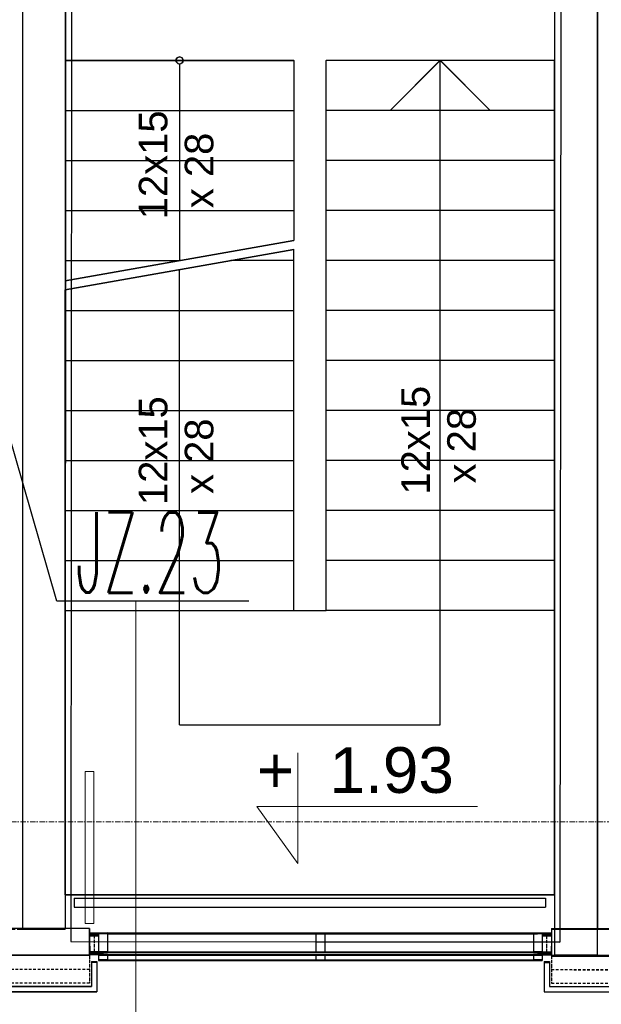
# Model space of a CAD drawing. Header units: millimetres. Extents: x -8642 to 28269, y -6609 to 3701.
# Tile 11 of 256: x -1815 to -1490, y -5365 to -4814. Entities that reach past the tile are written whole.
import ezdxf
from ezdxf.enums import TextEntityAlignment as Align

# ---------------------------------------------------------------- set-up
doc = ezdxf.new("R2010")
doc.units = ezdxf.units.MM
doc.header["$LTSCALE"] = 1000
doc.header["$MEASUREMENT"] = 0
for name, pattern in [('rzut 1 pietra$0$ArchiTECH.PC 1. Line Type', [0.004, 0.003, -0.001]), ('rzut 1 pietra$0$ArchiTECH.PC 2. Line Type', [0.0025, 0.0015, -0.001]), ('rzut 1 pietra$0$ArchiTECH.PC 5. Line Type', [0.0053, 0.003, -0.001, 0.0003, -0.001]), ('rzut 1 pietra$0$ArchiTECH.PC Solid Line Type', [0]), ('SUFIT_1 PIETRO$0$ArchiTECH.PC 1. Line Type', [0.004, 0.003, -0.001]), ('SUFIT_1 PIETRO$0$ArchiTECH.PC 2. Line Type', [0.0025, 0.0015, -0.001]), ('SUFIT_1 PIETRO$0$ArchiTECH.PC Solid Line Type', [0])]:
    doc.linetypes.add(name, pattern=pattern)
doc.layers.add('_Numer_jednostki', color=11, linetype='Continuous', lineweight=30)
doc.layers.add('IS_ARCH', color=254, linetype='Continuous', lineweight=18)
doc.layers.add('SUFIT_1 PIETRO$0$INWENTARYZACJA', color=254, linetype='Continuous')
doc.layers.add('SUFIT_1 PIETRO$0$Kalka 1', color=254, linetype='Continuous')
doc.styles.add('romans1', font='simplex.shx', dxfattribs={"width": 0.8})
doc.styles.add('rzut 1 pietra$0$ArchiTECHStyle1', font='arial.ttf', dxfattribs={"height": 0.16})

msp = doc.modelspace()

# ---------------------------------------------------------------- linework, layer by layer
at = {"layer": '_Numer_jednostki'}
msp.add_lwpolyline([(-1686.88, -5139.44), (-1794.43, -5139.44), (-1860.09, -4912.22)], dxfattribs=at)
at = {"layer": 'IS_ARCH', "linetype": 'rzut 1 pietra$0$ArchiTECH.PC Solid Line Type'}
for p, q in [((-1813.69, -4647.69), (-1813.75, -5322.69)), ((-1813.69, -4648.09), (-1813.75, -5323.09)), ((-1813.69, -4647.69), (-1813.69, -5322.69)), ((-1789.69, -4647.69), (-1789.75, -5322.69)), ((-1789.69, -4648.09), (-1789.75, -5323.09)), ((-1789.69, -5322.69), (-1789.69, -4647.69)), ((-1515.69, -4647.72), (-1515.75, -5322.72)), ((-1515.69, -4648.12), (-1515.75, -5323.12)), ((-1491.69, -4647.72), (-1491.75, -5322.72)), ((-1491.69, -4648.12), (-1491.75, -5323.12)), ((-1491.69, -5337.58), (-1491.69, -4647.69)), ((-1786.14, -4658.75), (-1786.72, -5330)), ((-1786.14, -4658.75), (-1786.72, -5330)), ((-1515.69, -4659.69), (-1515.69, -5337.58)), ((-1512.14, -4658.99), (-1512.72, -5330.24)), ((-1512.14, -4658.99), (-1512.72, -5330.24)), ((-1789.75, -4836.74), (-1789.75, -4960.02)), ((-1789.75, -4836.74), (-1789.75, -4960.02)), ((-1789.75, -4836.74), (-1661.75, -4836.74)), ((-1789.75, -4836.74), (-1661.75, -4836.74)), ((-1725.75, -4838.74), (-1725.75, -4948.74)), ((-1725.75, -4838.74), (-1725.75, -4948.74)), ((-1661.75, -4836.74), (-1661.75, -4937.45)), ((-1661.75, -4836.74), (-1661.75, -4937.45)), ((-1643.69, -5144.74), (-1643.69, -4836.74)), ((-1643.69, -5144.74), (-1643.69, -4836.74)), ((-1515.75, -4836.74), (-1643.69, -4836.74)), ((-1515.75, -4836.74), (-1643.69, -4836.74)), ((-1579.75, -4836.74), (-1607.75, -4864.74)), ((-1579.75, -4836.74), (-1551.75, -4864.74)), ((-1579.75, -5208.74), (-1579.75, -4836.74)), ((-1579.75, -5208.74), (-1579.75, -4836.74)), ((-1515.75, -5303.74), (-1515.75, -4836.74)), ((-1515.75, -5303.74), (-1515.75, -4836.74)), ((-1789.75, -4864.74), (-1661.75, -4864.74)), ((-1789.75, -4864.74), (-1661.75, -4864.74)), ((-1515.75, -4864.74), (-1643.69, -4864.74)), ((-1515.75, -4864.74), (-1643.69, -4864.74)), ((-1789.75, -4892.74), (-1661.75, -4892.74)), ((-1789.75, -4892.74), (-1661.75, -4892.74)), ((-1515.75, -4892.74), (-1643.69, -4892.74)), ((-1515.75, -4892.74), (-1643.69, -4892.74)), ((-1789.75, -4920.74), (-1661.75, -4920.74)), ((-1789.75, -4920.74), (-1661.75, -4920.74)), ((-1515.75, -4920.74), (-1643.69, -4920.74)), ((-1515.75, -4920.74), (-1643.69, -4920.74)), ((-1789.75, -4960.02), (-1661.75, -4937.45)), ((-1789.75, -4965.1), (-1661.75, -4942.53)), ((-1661.75, -5144.74), (-1661.75, -4942.53)), ((-1661.75, -5144.74), (-1661.75, -4942.53)), ((-1789.75, -4948.74), (-1725.75, -4948.74)), ((-1661.75, -4948.74), (-1696.96, -4948.74)), ((-1515.75, -4948.74), (-1643.69, -4948.74)), ((-1515.75, -4948.74), (-1643.69, -4948.74)), ((-1725.75, -5208.74), (-1725.75, -4953.81)), ((-1725.75, -5208.74), (-1725.75, -4953.81)), ((-1789.75, -5303.74), (-1789.75, -4965.1)), ((-1789.75, -5303.74), (-1789.75, -4965.1)), ((-1789.75, -4976.74), (-1661.75, -4976.74)), ((-1789.75, -4976.74), (-1661.75, -4976.74)), ((-1515.75, -4976.74), (-1643.69, -4976.74)), ((-1515.75, -4976.74), (-1643.69, -4976.74)), ((-1789.75, -5004.74), (-1661.75, -5004.74)), ((-1789.75, -5004.74), (-1661.75, -5004.74)), ((-1515.75, -5004.74), (-1643.69, -5004.74)), ((-1515.75, -5004.74), (-1643.69, -5004.74)), ((-1789.75, -5032.74), (-1661.75, -5032.74)), ((-1789.75, -5032.74), (-1661.75, -5032.74)), ((-1515.75, -5032.74), (-1643.69, -5032.74)), ((-1515.75, -5032.74), (-1643.69, -5032.74)), ((-1789.75, -5060.74), (-1661.75, -5060.74)), ((-1789.75, -5060.74), (-1661.75, -5060.74)), ((-1515.75, -5060.74), (-1643.69, -5060.74)), ((-1515.75, -5060.74), (-1643.69, -5060.74)), ((-1789.75, -5088.74), (-1661.75, -5088.74)), ((-1789.75, -5088.74), (-1661.75, -5088.74)), ((-1515.75, -5088.74), (-1643.69, -5088.74)), ((-1515.75, -5088.74), (-1643.69, -5088.74)), ((-1789.75, -5116.74), (-1661.75, -5116.74)), ((-1789.75, -5116.74), (-1661.75, -5116.74)), ((-1515.75, -5116.74), (-1643.69, -5116.74)), ((-1515.75, -5116.74), (-1643.69, -5116.74)), ((-1750.3, -5414.68), (-1750.3, -5139.2)), ((-1789.75, -5144.74), (-1661.75, -5144.74)), ((-1789.75, -5144.74), (-1661.75, -5144.74)), ((-1661.75, -5144.74), (-1643.69, -5144.74)), ((-1661.75, -5144.74), (-1643.69, -5144.74)), ((-1515.75, -5144.74), (-1643.69, -5144.74)), ((-1515.75, -5144.74), (-1643.69, -5144.74)), ((-1725.75, -5208.74), (-1579.75, -5208.74)), ((-1725.75, -5208.74), (-1579.75, -5208.74)), ((-1659.5, -5224.5), (-1659.5, -5286.33)), ((-1773.69, -5234.9), (-1778.69, -5234.9)), ((-1778.69, -5234.9), (-1778.69, -5319.9)), ((-1773.69, -5234.9), (-1778.69, -5234.9)), ((-1778.69, -5234.9), (-1778.69, -5319.9)), ((-1773.69, -5319.9), (-1773.69, -5234.9)), ((-1773.69, -5319.9), (-1773.69, -5234.9)), ((-1659.5, -5286.33), (-1682.46, -5254.53)), ((-1682.46, -5254.53), (-1558.8, -5254.53)), ((-1789.75, -5303.7), (-1515.75, -5303.74)), ((-1789.75, -5303.74), (-1515.75, -5303.74)), ((-1789.75, -5303.74), (-1515.75, -5303.74)), ((-1784.75, -5305.7), (-1784.75, -5310.7)), ((-1784.75, -5305.7), (-1520.75, -5305.74)), ((-1520.75, -5305.74), (-1520.75, -5310.74)), ((-1784.75, -5310.7), (-1520.75, -5310.74)), ((-1776.15, -5322.69), (-1843.13, -5322.69)), ((-1813.75, -5322.69), (-1789.75, -5322.69)), ((-1813.75, -5323.09), (-1789.75, -5323.09)), ((-1813.69, -5322.69), (-1789.69, -5322.69)), ((-1778.69, -5319.9), (-1773.69, -5319.9)), ((-1778.69, -5319.9), (-1773.69, -5319.9)), ((-1776.15, -5322.69), (-1776.15, -5337.69)), ((-1776.15, -5323.09), (-1776.15, -5338.09)), ((-1517.41, -5322.71), (-1450.58, -5322.78)), ((-1517.41, -5322.71), (-1517.41, -5337.71)), ((-1517.41, -5323.11), (-1517.41, -5338.11)), ((-1517.41, -5323.11), (-1450.58, -5323.18)), ((-1515.75, -5322.72), (-1491.75, -5322.72)), ((-1515.75, -5323.12), (-1491.75, -5323.12)), ((-1786.72, -5330), (-1512.72, -5330.24)), ((-1786.72, -5330), (-1512.72, -5330.24)), ((-1776.15, -5325.19), (-1776.15, -5326.44)), ((-1776.15, -5325.19), (-1771.15, -5325.19)), ((-1776.15, -5325.59), (-1771.15, -5325.59)), ((-1776.15, -5325.59), (-1776.15, -5326.84)), ((-1776.15, -5326.44), (-1771.15, -5326.44)), ((-1776.15, -5326.84), (-1771.15, -5326.84)), ((-1771.15, -5325.19), (-1771.15, -5326.44)), ((-1771.15, -5325.19), (-1771.14, -5335.72)), ((-1766.15, -5325.19), (-1771.15, -5325.19)), ((-1766.15, -5325.59), (-1771.15, -5325.59)), ((-1771.15, -5325.59), (-1771.14, -5336.13)), ((-1771.15, -5325.59), (-1771.15, -5326.84)), ((-1766.15, -5325.19), (-1525.18, -5325.2)), ((-1766.15, -5325.19), (-1766.14, -5335.72)), ((-1766.15, -5325.59), (-1766.14, -5336.12)), ((-1766.15, -5325.59), (-1525.18, -5325.61)), ((-1644.36, -5325.6), (-1649.36, -5325.61)), ((-1649.36, -5325.61), (-1649.35, -5336.14)), ((-1644.36, -5325.6), (-1644.35, -5336.14)), ((-1527.57, -5325.22), (-1527.56, -5335.75)), ((-1522.57, -5325.22), (-1527.57, -5325.22)), ((-1522.57, -5325.62), (-1527.57, -5325.62)), ((-1527.57, -5325.62), (-1527.56, -5336.15)), ((-1522.57, -5325.21), (-1522.57, -5326.46)), ((-1522.57, -5325.21), (-1517.41, -5325.21)), ((-1522.57, -5325.22), (-1522.56, -5335.75)), ((-1522.57, -5325.61), (-1517.41, -5325.61)), ((-1522.57, -5325.61), (-1522.57, -5326.86)), ((-1522.57, -5325.62), (-1522.56, -5336.15)), ((-1522.57, -5326.46), (-1517.41, -5326.46)), ((-1522.57, -5326.86), (-1517.41, -5326.86)), ((-1517.41, -5325.21), (-1517.41, -5326.46)), ((-1517.41, -5325.61), (-1517.41, -5326.86)), ((-1775.96, -5332.54), (-1775.96, -5335.78)), ((-1775.96, -5332.94), (-1775.96, -5336.18)), ((-1517.52, -5332.62), (-1517.52, -5335.86)), ((-1517.52, -5333.02), (-1517.52, -5336.26)), ((-1776.15, -5337.69), (-1843.13, -5337.69)), ((-1768.66, -5335.81), (-1776.06, -5335.82)), ((-1776.06, -5335.82), (-1776.06, -5337.1)), ((-1768.66, -5336.21), (-1776.06, -5336.22)), ((-1776.06, -5336.22), (-1776.06, -5337.5)), ((-1768.66, -5337.09), (-1776.06, -5337.1)), ((-1768.66, -5337.49), (-1776.06, -5337.5)), ((-1768.66, -5335.76), (-1775.96, -5335.78)), ((-1768.66, -5336.16), (-1775.96, -5336.18)), ((-1771.14, -5335.72), (-1522.56, -5335.75)), ((-1766.14, -5335.72), (-1771.14, -5335.72)), ((-1766.14, -5336.12), (-1771.14, -5336.13)), ((-1771.14, -5336.13), (-1522.56, -5336.15)), ((-1771.14, -5337.2), (-1522.56, -5337.22)), ((-1771.14, -5337.2), (-1771.14, -5340.19)), ((-1766.14, -5337.2), (-1771.14, -5337.2)), ((-1766.14, -5337.6), (-1771.14, -5337.6)), ((-1771.14, -5337.6), (-1771.14, -5340.59)), ((-1771.14, -5337.6), (-1522.56, -5337.63)), ((-1771.14, -5340.19), (-1522.56, -5340.22)), ((-1766.14, -5340.19), (-1771.14, -5340.19)), ((-1766.14, -5340.59), (-1771.14, -5340.59)), ((-1771.14, -5340.59), (-1522.56, -5340.62)), ((-1768.66, -5335.81), (-1768.66, -5337.09)), ((-1768.66, -5336.21), (-1768.66, -5337.49)), ((-1766.14, -5337.2), (-1766.14, -5340.19)), ((-1766.14, -5337.6), (-1766.14, -5340.59)), ((-1644.35, -5336.14), (-1649.35, -5336.14)), ((-1644.35, -5337.61), (-1649.35, -5337.62)), ((-1649.35, -5337.62), (-1649.35, -5340.61)), ((-1644.35, -5340.61), (-1649.35, -5340.61)), ((-1644.35, -5337.61), (-1644.35, -5340.61)), ((-1522.56, -5335.75), (-1527.56, -5335.75)), ((-1522.56, -5336.15), (-1527.56, -5336.15)), ((-1522.56, -5337.22), (-1527.56, -5337.23)), ((-1527.56, -5337.23), (-1527.56, -5340.22)), ((-1522.56, -5337.63), (-1527.56, -5337.63)), ((-1527.56, -5337.63), (-1527.56, -5340.62)), ((-1522.56, -5340.22), (-1527.56, -5340.22)), ((-1522.56, -5340.62), (-1527.56, -5340.62)), ((-1524.81, -5335.86), (-1517.52, -5335.86)), ((-1524.81, -5335.9), (-1524.81, -5337.19)), ((-1524.81, -5335.9), (-1517.41, -5335.9)), ((-1524.81, -5336.26), (-1517.52, -5336.26)), ((-1524.81, -5336.3), (-1517.41, -5336.31)), ((-1524.81, -5336.3), (-1524.81, -5337.59)), ((-1517.41, -5337.18), (-1524.81, -5337.19)), ((-1517.41, -5337.58), (-1524.81, -5337.59)), ((-1522.56, -5337.22), (-1522.56, -5340.22)), ((-1522.56, -5337.63), (-1522.56, -5340.62)), ((-1517.41, -5335.9), (-1517.41, -5337.18)), ((-1517.41, -5336.31), (-1517.41, -5337.58)), ((-1517.41, -5337.71), (-1450.58, -5337.78)), ((-1517.41, -5338.11), (-1450.58, -5338.18)), ((-1515.69, -5337.58), (-1491.69, -5337.58)), ((-1775.14, -5341.2), (-1775.13, -5354.69)), ((-1775.14, -5341.2), (-1772.13, -5341.2)), ((-1775.14, -5341.6), (-1772.13, -5341.6)), ((-1775.14, -5341.6), (-1775.13, -5355.09)), ((-1772.13, -5341.2), (-1772.13, -5357.69)), ((-1772.13, -5341.6), (-1772.13, -5358.09)), ((-1521.57, -5341.22), (-1521.55, -5357.71)), ((-1521.57, -5341.22), (-1518.57, -5341.22)), ((-1521.57, -5341.62), (-1518.57, -5341.62)), ((-1521.57, -5341.62), (-1521.55, -5358.11)), ((-1518.57, -5341.22), (-1518.54, -5354.71)), ((-1518.57, -5341.62), (-1518.54, -5355.11)), ((-1844.09, -5355.08), (-1775.13, -5355.09)), ((-1518.54, -5355.11), (-1449.55, -5355.19)), ((-1847.11, -5358.08), (-1772.13, -5358.09)), ((-1521.55, -5358.11), (-1446.55, -5358.19))]:
    msp.add_line(p, q, dxfattribs=at)
at = {"layer": 'IS_ARCH', "linetype": 'rzut 1 pietra$0$ArchiTECH.PC 1. Line Type'}
for p, q in [((-1789.71, -4837.09), (-1789.75, -5323.09)), ((-1789.71, -4837.09), (-1789.75, -5323.09)), ((-1515.71, -4836.88), (-1515.75, -5323.12)), ((-1515.71, -4836.88), (-1515.75, -5323.12)), ((-3332.75, -5322.94), (-1789.75, -5323.09)), ((-3332.75, -5322.94), (-1789.75, -5323.09)), ((-1515.75, -5323.12), (4330.89, -5323.69))]:
    msp.add_line(p, q, dxfattribs=at)
at = {"layer": 'IS_ARCH', "linetype": 'rzut 1 pietra$0$ArchiTECH.PC 5. Line Type'}
msp.add_line((-3569.09, -5262.89), (7882.41, -5264.04), dxfattribs=at)
at = {"layer": 'IS_ARCH', "linetype": 'rzut 1 pietra$0$ArchiTECH.PC 2. Line Type'}
for p, q in [((-1773.57, -5326.44), (-1773.56, -5335.67)), ((-1773.57, -5326.84), (-1773.56, -5336.07)), ((-1520.15, -5326.52), (-1520.14, -5335.76)), ((-1520.15, -5326.92), (-1520.14, -5336.16)), ((-1776.15, -5337.69), (-1776.14, -5352.88)), ((-1776.15, -5338.09), (-1776.14, -5353.28)), ((-1771.14, -5335.66), (-1776.06, -5335.66)), ((-1771.14, -5336.06), (-1776.06, -5336.06)), ((-1522.56, -5335.75), (-1517.41, -5335.75)), ((-1522.56, -5336.15), (-1517.41, -5336.15)), ((-1517.41, -5337.71), (-1517.4, -5352.91)), ((-1517.41, -5338.11), (-1517.4, -5353.31)), ((-1776.15, -5345.68), (-1843.13, -5345.68)), ((-1517.41, -5345.71), (-1449.55, -5345.79)), ((-1776.14, -5353.28), (-1843.13, -5353.28)), ((-1517.4, -5353.31), (-1449.55, -5353.39))]:
    msp.add_line(p, q, dxfattribs=at)
at = {"layer": 'IS_ARCH', "linetype": 'rzut 1 pietra$0$ArchiTECH.PC Solid Line Type'}
msp.add_circle((-1725.75, -4836.74), 2, dxfattribs=at)
at = {"layer": 'SUFIT_1 PIETRO$0$INWENTARYZACJA', "linetype": 'SUFIT_1 PIETRO$0$ArchiTECH.PC Solid Line Type'}
for p, q in [((-1813.69, -4647.77), (-1813.69, -5322.77)), ((-1789.69, -5322.77), (-1789.69, -4647.77)), ((-1491.69, -5337.66), (-1491.69, -4647.77)), ((-1515.69, -4659.77), (-1515.69, -5337.66)), ((-1813.69, -5322.77), (-1789.69, -5322.77)), ((-1515.69, -5337.66), (-1491.69, -5337.66))]:
    msp.add_line(p, q, dxfattribs=at)
at = {"layer": 'SUFIT_1 PIETRO$0$Kalka 1', "linetype": 'SUFIT_1 PIETRO$0$ArchiTECH.PC Solid Line Type'}
for p, q in [((-1813.69, -4647.77), (-1813.75, -5322.77)), ((-1813.69, -4648.17), (-1813.75, -5323.17)), ((-1789.69, -4647.77), (-1789.75, -5322.77)), ((-1789.69, -4648.17), (-1789.75, -5323.17)), ((-1515.69, -4647.8), (-1515.75, -5322.8)), ((-1515.69, -4648.2), (-1515.75, -5323.2)), ((-1491.69, -4647.8), (-1491.75, -5322.8)), ((-1491.69, -4648.2), (-1491.75, -5323.2)), ((-1786.14, -4658.84), (-1786.72, -5330.09)), ((-1786.14, -4658.84), (-1786.72, -5330.09)), ((-1512.14, -4659.08), (-1512.72, -5330.32)), ((-1512.14, -4659.08), (-1512.72, -5330.32)), ((-1789.75, -4836.82), (-1789.75, -4960.11)), ((-1789.75, -4836.82), (-1789.75, -4960.11)), ((-1789.75, -4836.82), (-1661.75, -4836.82)), ((-1789.75, -4836.82), (-1661.75, -4836.82)), ((-1727.17, -4835.41), (-1727.75, -4836.82)), ((-1727.75, -4836.82), (-1727.17, -4838.23)), ((-1725.75, -4834.82), (-1727.17, -4835.41)), ((-1727.17, -4838.23), (-1725.75, -4838.82)), ((-1724.34, -4835.41), (-1725.75, -4834.82)), ((-1725.75, -4838.82), (-1724.34, -4838.23)), ((-1725.75, -4838.82), (-1725.75, -4948.82)), ((-1725.75, -4838.82), (-1725.75, -4948.82)), ((-1723.75, -4836.82), (-1724.34, -4835.41)), ((-1724.34, -4838.23), (-1723.75, -4836.82)), ((-1723.75, -4836.82), (-1723.75, -4836.82)), ((-1661.75, -4836.82), (-1661.75, -4937.54)), ((-1661.75, -4836.82), (-1661.75, -4937.54)), ((-1643.69, -5144.82), (-1643.69, -4836.82)), ((-1643.69, -5144.82), (-1643.69, -4836.82)), ((-1515.75, -4836.82), (-1643.69, -4836.82)), ((-1515.75, -4836.82), (-1643.69, -4836.82)), ((-1579.75, -4836.82), (-1607.75, -4864.82)), ((-1579.75, -4836.82), (-1551.75, -4864.82)), ((-1579.75, -5208.82), (-1579.75, -4836.82)), ((-1579.75, -5208.82), (-1579.75, -4836.82)), ((-1515.75, -5303.82), (-1515.75, -4836.82)), ((-1515.75, -5303.82), (-1515.75, -4836.82)), ((-1789.75, -4864.82), (-1661.75, -4864.82)), ((-1789.75, -4864.82), (-1661.75, -4864.82)), ((-1515.75, -4864.82), (-1643.69, -4864.82)), ((-1515.75, -4864.82), (-1643.69, -4864.82)), ((-1789.75, -4892.82), (-1661.75, -4892.82)), ((-1789.75, -4892.82), (-1661.75, -4892.82)), ((-1515.75, -4892.82), (-1643.69, -4892.82)), ((-1515.75, -4892.82), (-1643.69, -4892.82)), ((-1789.75, -4920.82), (-1661.75, -4920.82)), ((-1789.75, -4920.82), (-1661.75, -4920.82)), ((-1515.75, -4920.82), (-1643.69, -4920.82)), ((-1515.75, -4920.82), (-1643.69, -4920.82)), ((-1789.75, -4960.11), (-1661.75, -4937.54)), ((-1789.75, -4965.18), (-1661.75, -4942.61)), ((-1661.75, -5144.82), (-1661.75, -4942.61)), ((-1661.75, -5144.82), (-1661.75, -4942.61)), ((-1789.75, -4948.82), (-1725.75, -4948.82)), ((-1661.75, -4948.82), (-1696.96, -4948.82)), ((-1515.75, -4948.82), (-1643.69, -4948.82)), ((-1515.75, -4948.82), (-1643.69, -4948.82)), ((-1725.75, -5208.82), (-1725.75, -4953.9)), ((-1725.75, -5208.82), (-1725.75, -4953.9)), ((-1789.75, -5303.82), (-1789.75, -4965.18)), ((-1789.75, -5303.82), (-1789.75, -4965.18)), ((-1789.75, -4976.82), (-1661.75, -4976.82)), ((-1789.75, -4976.82), (-1661.75, -4976.82)), ((-1515.75, -4976.82), (-1643.69, -4976.82)), ((-1515.75, -4976.82), (-1643.69, -4976.82)), ((-1789.75, -5004.82), (-1661.75, -5004.82)), ((-1789.75, -5004.82), (-1661.75, -5004.82)), ((-1515.75, -5004.82), (-1643.69, -5004.82)), ((-1515.75, -5004.82), (-1643.69, -5004.82)), ((-1789.75, -5032.82), (-1661.75, -5032.82)), ((-1789.75, -5032.82), (-1661.75, -5032.82)), ((-1515.75, -5032.82), (-1643.69, -5032.82)), ((-1515.75, -5032.82), (-1643.69, -5032.82)), ((-1789.75, -5060.82), (-1661.75, -5060.82)), ((-1789.75, -5060.82), (-1661.75, -5060.82)), ((-1515.75, -5060.82), (-1643.69, -5060.82)), ((-1515.75, -5060.82), (-1643.69, -5060.82)), ((-1789.75, -5088.82), (-1661.75, -5088.82)), ((-1789.75, -5088.82), (-1661.75, -5088.82)), ((-1515.75, -5088.82), (-1643.69, -5088.82)), ((-1515.75, -5088.82), (-1643.69, -5088.82)), ((-1789.75, -5116.82), (-1661.75, -5116.82)), ((-1789.75, -5116.82), (-1661.75, -5116.82)), ((-1515.75, -5116.82), (-1643.69, -5116.82)), ((-1515.75, -5116.82), (-1643.69, -5116.82)), ((-1789.75, -5144.82), (-1661.75, -5144.82)), ((-1789.75, -5144.82), (-1661.75, -5144.82)), ((-1661.75, -5144.82), (-1643.69, -5144.82)), ((-1661.75, -5144.82), (-1643.69, -5144.82)), ((-1515.75, -5144.82), (-1643.69, -5144.82)), ((-1515.75, -5144.82), (-1643.69, -5144.82)), ((-1725.75, -5208.82), (-1579.75, -5208.82)), ((-1725.75, -5208.82), (-1579.75, -5208.82)), ((-1789.75, -5303.78), (-1515.75, -5303.82)), ((-1789.75, -5303.82), (-1515.75, -5303.82)), ((-1789.75, -5303.82), (-1515.75, -5303.82)), ((-1784.75, -5305.79), (-1520.75, -5305.82)), ((-1784.75, -5305.79), (-1784.75, -5310.79)), ((-1520.75, -5305.82), (-1520.75, -5310.82)), ((-1784.75, -5310.79), (-1520.75, -5310.82)), ((-1776.15, -5322.77), (-1843.13, -5322.77)), ((-1776.15, -5322.77), (-1843.13, -5322.77)), ((-1813.75, -5322.77), (-1789.75, -5322.77)), ((-1813.75, -5323.17), (-1789.75, -5323.17)), ((-1776.15, -5337.77), (-1776.15, -5322.77)), ((-1776.15, -5322.77), (-1776.15, -5337.77)), ((-1776.15, -5323.17), (-1776.15, -5338.17)), ((-1517.41, -5322.79), (-1517.41, -5337.79)), ((-1517.41, -5322.79), (-1450.58, -5322.87)), ((-1517.41, -5323.19), (-1450.58, -5323.27)), ((-1517.41, -5323.19), (-1517.41, -5338.19)), ((-1515.75, -5322.8), (-1491.75, -5322.8)), ((-1515.75, -5323.2), (-1491.75, -5323.2)), ((-1776.15, -5325.27), (-1771.15, -5325.27)), ((-1776.15, -5325.27), (-1776.15, -5326.52)), ((-1776.15, -5325.67), (-1776.15, -5326.92)), ((-1776.15, -5325.67), (-1771.15, -5325.67)), ((-1776.15, -5326.52), (-1771.15, -5326.52)), ((-1776.15, -5326.92), (-1771.15, -5326.92)), ((-1766.15, -5325.27), (-1771.15, -5325.28)), ((-1771.15, -5325.27), (-1771.15, -5326.52)), ((-1771.15, -5325.28), (-1771.14, -5335.81)), ((-1771.15, -5325.67), (-1771.15, -5326.92)), ((-1766.15, -5325.67), (-1771.15, -5325.68)), ((-1771.15, -5325.68), (-1771.14, -5336.21)), ((-1766.15, -5325.27), (-1766.14, -5335.8)), ((-1766.15, -5325.27), (-1525.18, -5325.29)), ((-1766.15, -5325.67), (-1525.18, -5325.69)), ((-1766.15, -5325.67), (-1766.14, -5336.21)), ((-1649.36, -5325.69), (-1649.35, -5336.22)), ((-1644.36, -5325.69), (-1649.36, -5325.69)), ((-1644.36, -5325.69), (-1644.35, -5336.22)), ((-1522.57, -5325.3), (-1527.57, -5325.3)), ((-1527.57, -5325.3), (-1527.56, -5335.84)), ((-1522.57, -5325.7), (-1527.57, -5325.71)), ((-1527.57, -5325.71), (-1527.56, -5336.24)), ((-1522.57, -5325.29), (-1517.41, -5325.29)), ((-1522.57, -5325.29), (-1522.57, -5326.54)), ((-1522.57, -5325.3), (-1522.56, -5335.83)), ((-1522.57, -5325.69), (-1522.57, -5326.94)), ((-1522.57, -5325.69), (-1517.41, -5325.69)), ((-1522.57, -5325.7), (-1522.56, -5336.23)), ((-1522.57, -5326.54), (-1517.41, -5326.54)), ((-1522.57, -5326.94), (-1517.41, -5326.94)), ((-1517.41, -5325.29), (-1517.41, -5326.54)), ((-1517.41, -5325.69), (-1517.41, -5326.94)), ((-1786.72, -5330.09), (-1512.72, -5330.32)), ((-1786.72, -5330.09), (-1512.72, -5330.32)), ((-1775.96, -5332.62), (-1775.96, -5335.86)), ((-1775.96, -5333.02), (-1775.96, -5336.26)), ((-1517.52, -5332.7), (-1517.52, -5335.94)), ((-1517.52, -5333.11), (-1517.52, -5336.34)), ((-1843.13, -5337.77), (-1776.15, -5337.77)), ((-1776.15, -5337.77), (-1843.13, -5337.77)), ((-1768.66, -5335.89), (-1776.06, -5335.91)), ((-1768.66, -5335.89), (-1776.06, -5335.91)), ((-1776.06, -5335.91), (-1776.06, -5337.18)), ((-1776.06, -5335.91), (-1776.06, -5337.18)), ((-1768.66, -5336.3), (-1776.06, -5336.31)), ((-1776.06, -5336.31), (-1776.06, -5337.58)), ((-1776.06, -5337.18), (-1768.66, -5337.18)), ((-1768.66, -5337.18), (-1776.06, -5337.18)), ((-1768.66, -5337.58), (-1776.06, -5337.58)), ((-1768.66, -5335.85), (-1775.96, -5335.86)), ((-1768.66, -5336.25), (-1775.96, -5336.26)), ((-1766.14, -5335.8), (-1771.14, -5335.81)), ((-1771.14, -5335.81), (-1522.56, -5335.83)), ((-1771.14, -5336.21), (-1522.56, -5336.23)), ((-1766.14, -5336.21), (-1771.14, -5336.21)), ((-1766.14, -5337.28), (-1771.14, -5337.28)), ((-1771.14, -5337.28), (-1771.14, -5340.28)), ((-1771.14, -5337.28), (-1522.56, -5337.31)), ((-1771.14, -5337.68), (-1522.56, -5337.71)), ((-1771.14, -5337.68), (-1771.14, -5340.68)), ((-1766.14, -5337.68), (-1771.14, -5337.68)), ((-1766.14, -5340.27), (-1771.14, -5340.28)), ((-1771.14, -5340.28), (-1522.56, -5340.3)), ((-1766.14, -5340.67), (-1771.14, -5340.68)), ((-1771.14, -5340.68), (-1522.56, -5340.7)), ((-1768.66, -5337.18), (-1768.66, -5335.89)), ((-1768.66, -5335.89), (-1768.66, -5337.18)), ((-1768.66, -5336.3), (-1768.66, -5337.58)), ((-1768.66, -5337.18), (-1768.66, -5337.18)), ((-1766.14, -5337.28), (-1766.14, -5340.27)), ((-1766.14, -5337.68), (-1766.14, -5340.67)), ((-1644.35, -5336.22), (-1649.35, -5336.22)), ((-1649.35, -5337.7), (-1649.35, -5340.69)), ((-1644.35, -5337.7), (-1649.35, -5337.7)), ((-1644.35, -5340.69), (-1649.35, -5340.69)), ((-1644.35, -5337.7), (-1644.35, -5340.69)), ((-1522.56, -5335.83), (-1527.56, -5335.84)), ((-1522.56, -5336.23), (-1527.56, -5336.24)), ((-1522.56, -5337.31), (-1527.56, -5337.31)), ((-1527.56, -5337.31), (-1527.56, -5340.31)), ((-1527.56, -5337.71), (-1527.56, -5340.71)), ((-1522.56, -5337.71), (-1527.56, -5337.71)), ((-1522.56, -5340.3), (-1527.56, -5340.31)), ((-1522.56, -5340.7), (-1527.56, -5340.71)), ((-1524.81, -5335.94), (-1517.52, -5335.94)), ((-1524.81, -5337.27), (-1524.81, -5335.99)), ((-1524.81, -5335.99), (-1517.41, -5335.99)), ((-1524.81, -5335.99), (-1517.41, -5335.99)), ((-1524.81, -5335.99), (-1524.81, -5337.27)), ((-1524.81, -5336.34), (-1517.52, -5336.34)), ((-1524.81, -5336.39), (-1524.81, -5337.67)), ((-1524.81, -5336.39), (-1517.41, -5336.39)), ((-1517.41, -5337.26), (-1524.81, -5337.27)), ((-1517.41, -5337.26), (-1524.81, -5337.27)), ((-1524.81, -5337.27), (-1524.81, -5337.27)), ((-1517.41, -5337.67), (-1524.81, -5337.67)), ((-1522.56, -5337.31), (-1522.56, -5340.3)), ((-1522.56, -5337.71), (-1522.56, -5340.7)), ((-1517.41, -5335.99), (-1517.41, -5337.26)), ((-1517.41, -5335.99), (-1517.41, -5337.26)), ((-1517.41, -5336.39), (-1517.41, -5337.67)), ((-1517.41, -5337.79), (-1450.58, -5337.87)), ((-1517.41, -5338.19), (-1450.58, -5338.27)), ((-1775.14, -5341.28), (-1772.13, -5341.28)), ((-1775.14, -5341.28), (-1775.13, -5354.77)), ((-1775.14, -5341.68), (-1775.13, -5355.18)), ((-1775.14, -5341.68), (-1772.13, -5341.68)), ((-1772.13, -5341.28), (-1772.13, -5357.77)), ((-1772.13, -5341.68), (-1772.13, -5358.18)), ((-1521.57, -5341.3), (-1518.57, -5341.3)), ((-1521.57, -5341.3), (-1521.55, -5357.79)), ((-1521.57, -5341.7), (-1521.55, -5358.2)), ((-1521.57, -5341.7), (-1518.57, -5341.71)), ((-1518.57, -5341.3), (-1518.54, -5354.8)), ((-1518.57, -5341.71), (-1518.54, -5355.2)), ((-1844.09, -5355.17), (-1775.13, -5355.18)), ((-1518.54, -5355.2), (-1449.55, -5355.27)), ((-1847.11, -5358.17), (-1772.13, -5358.18)), ((-1521.55, -5358.2), (-1446.55, -5358.27))]:
    msp.add_line(p, q, dxfattribs=at)
at = {"layer": 'SUFIT_1 PIETRO$0$Kalka 1', "linetype": 'SUFIT_1 PIETRO$0$ArchiTECH.PC 1. Line Type'}
for p, q in [((-1789.71, -4837.17), (-1789.75, -5323.17)), ((-1789.71, -4837.17), (-1789.75, -5323.17)), ((-1515.71, -4836.96), (-1515.75, -5323.2)), ((-1515.71, -4836.96), (-1515.75, -5323.2)), ((-3332.75, -5323.02), (-1789.75, -5323.17)), ((-3332.75, -5323.02), (-1789.75, -5323.17)), ((-1515.75, -5323.2), (4330.89, -5323.78))]:
    msp.add_line(p, q, dxfattribs=at)
at = {"layer": 'SUFIT_1 PIETRO$0$Kalka 1', "linetype": 'SUFIT_1 PIETRO$0$ArchiTECH.PC 2. Line Type'}
for p, q in [((-1773.57, -5326.52), (-1773.56, -5335.76)), ((-1773.57, -5326.92), (-1773.56, -5336.16)), ((-1520.15, -5326.61), (-1520.14, -5335.84)), ((-1520.15, -5327.01), (-1520.14, -5336.24)), ((-1776.15, -5337.77), (-1776.14, -5352.96)), ((-1776.15, -5338.17), (-1776.14, -5353.36)), ((-1771.14, -5335.74), (-1776.06, -5335.75)), ((-1771.14, -5336.14), (-1776.06, -5336.15)), ((-1522.56, -5335.83), (-1517.41, -5335.83)), ((-1522.56, -5336.23), (-1517.41, -5336.23)), ((-1517.41, -5337.79), (-1517.4, -5352.99)), ((-1517.41, -5338.19), (-1517.4, -5353.39)), ((-1776.15, -5345.76), (-1843.13, -5345.77)), ((-1517.41, -5345.79), (-1449.55, -5345.87)), ((-1776.14, -5353.36), (-1843.13, -5353.37)), ((-1517.4, -5353.39), (-1449.55, -5353.47))]:
    msp.add_line(p, q, dxfattribs=at)
at = {"layer": 'SUFIT_1 PIETRO$0$Kalka 1', "linetype": 'SUFIT_1 PIETRO$0$ArchiTECH.PC Solid Line Type'}
msp.add_circle((-1725.75, -4836.82), 2, dxfattribs=at)

# ---------------------------------------------------------------- texts
at = {"layer": '_Numer_jednostki', "style": 'romans1', "width": 0.5}
msp.add_text('JZ.23', height=45, rotation=359.9189, dxfattribs=at).set_placement((-1783.91, -5134.73))
at = {"layer": 'IS_ARCH', "style": 'rzut 1 pietra$0$ArchiTECHStyle1'}
for s, p in [('12x15', (-1727.76, -4925.71)), (' x 28', (-1702.02, -4925.71)), ('12x15', (-1580.76, -5079.83)), ('12x15', (-1727.76, -5085.7)), (' x 28', (-1555.02, -5079.83)), (' x 28', (-1702.02, -5085.7))]:
    msp.add_text(s, height=16, rotation=90, dxfattribs=at).set_placement(p, align=Align.BOTTOM_LEFT)
msp.add_text('+  1.93', height=25.6, dxfattribs=at).set_placement((-1682.46, -5254.53), align=Align.BOTTOM_LEFT)

doc.saveas('drawing.dxf')
